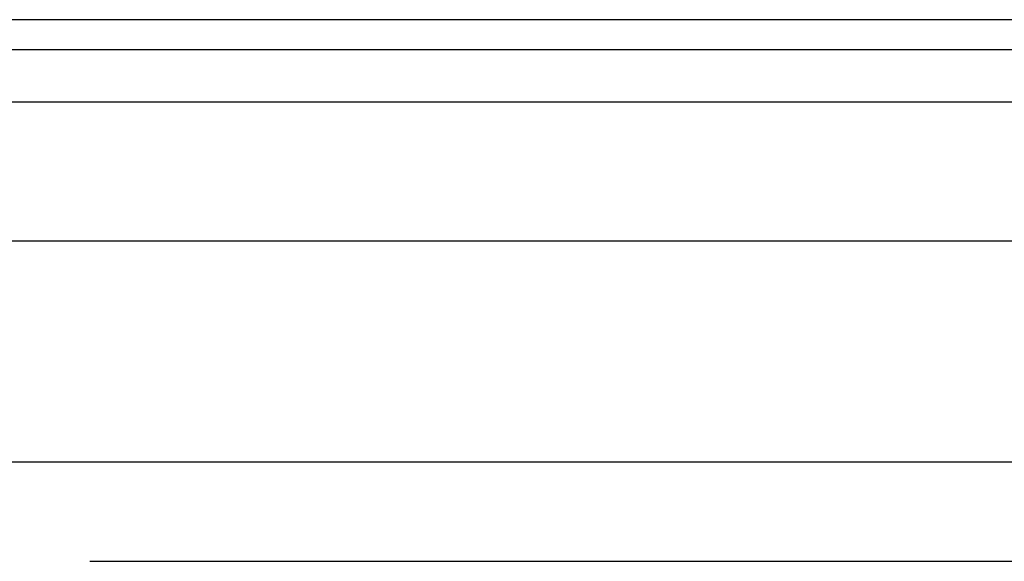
# Model space of a CAD drawing. Header units: inches. Extents: x 2.8 to 80.3, y 4.6 to 43.1.
# Tile 46 of 83: x 3.8 to 5.5, y 31.8 to 32.8. Entities that reach past the tile are written whole.
import ezdxf

# ---------------------------------------------------------------- set-up
doc = ezdxf.new("R2010")
doc.units = ezdxf.units.IN
doc.header["$MEASUREMENT"] = 0
doc.layers.add('Visible Edges(ANSI)', color=7, linetype='Continuous', lineweight=25)
doc.layers.add('Visible Tangent Edges(ANSI)', color=7, linetype='Continuous', lineweight=25)

msp = doc.modelspace()

# ---------------------------------------------------------------- linework, layer by layer
at = {"layer": 'Visible Edges(ANSI)'}
for p, q in [((18.5741, 32.7699), (2.9481, 32.7699)), ((2.9481, 32.7169), (18.5741, 32.7169)), ((3.6788, 32.3762), (17.823, 32.3762)), ((17.823, 31.9825), (3.6788, 31.9825)), ((3.9076, 31.8059), (17.5326, 31.8059))]:
    msp.add_line(p, q, dxfattribs=at)
at = {"layer": 'Visible Tangent Edges(ANSI)'}
msp.add_line((2.9481, 32.6239), (18.5741, 32.6239), dxfattribs=at)

doc.saveas('drawing.dxf')
